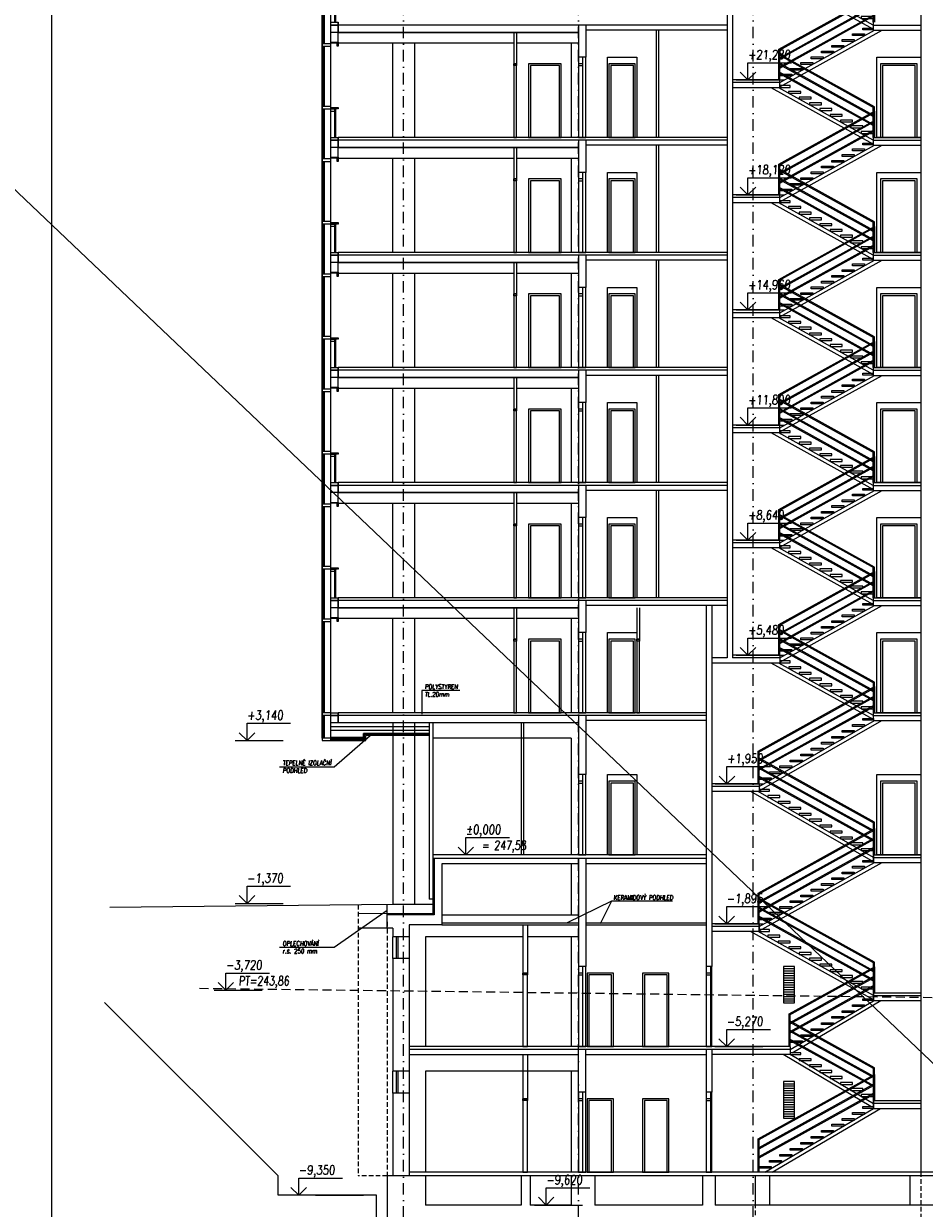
# Model space of a CAD drawing. Header units: millimetres. Extents: x -24606338 to 439687, y 151354 to 480404.
# Tile 89 of 93: x 341903 to 366638, y 331476 to 364008. Entities that reach past the tile are written whole.
import ezdxf

# ---------------------------------------------------------------- set-up
doc = ezdxf.new("R2010")
doc.units = ezdxf.units.MM
for name, pattern in [('DASHED', [0.75, 0.5, -0.25]), ('ČERCHOVANÁ', [25.4, 12.7, -6.35, 0, -6.35]), ('ČÁRKOVANÁ', [19.05, 12.7, -6.35])]:
    doc.linetypes.add(name, pattern=pattern)
for name, color, linetype in [('DVERE', 4, 'Continuous'), ('KOTY', 7, 'Continuous'), ('KOTY-DVERE', 8, 'Continuous'), ('LEGENDA', 7, 'Continuous'), ('NOVA', 240, 'Continuous'), ('OSY', 7, 'Continuous'), ('SRAFA', 9, 'Continuous'), ('TENKA', 4, 'Continuous'), ('TLUSTA', 2, 'Continuous')]:
    doc.layers.add(name, color=color, linetype=linetype)
doc.styles.add('CS-ROMANS', font='romans.shx', dxfattribs={"width": 0.75, "oblique": 5})
doc.styles.add('CS-ROMANS_100', font='romans.shx', dxfattribs={"width": 0.75, "oblique": 5, "height": 200})
doc.styles.add('ROMANS', font='romans.shx', dxfattribs={"width": 0.75, "oblique": 5, "height": 200})
doc.linetypes.add('IZOLACE', pattern='A,0.00254,-2.54,[134,ltypeshp.shx,S=2.54,R=0,X=-2.54,Y=0],-5.08,[134,ltypeshp.shx,S=2.54,R=180,X=2.54,Y=0],-2.54', length=10.16254)

# ---------------------------------------------------------------- blocks, each defined once
blk = doc.blocks.new('VÝŠKOVÁ KÓTA 1')
at = {"ltscale": 0.25}
for p, q in [((0, 3.76), (9.59, 3.76)), ((0, 0), (0, 3.76)), ((0, 0), (-1.7, 1.7)), ((0, 0), (1.7, 1.7))]:
    blk.add_line(p, q, dxfattribs=at)
at = {"style": 'ROMANS', "oblique": 5, "width": 0.8}
blk.add_attdef('VÝŠKA', (0, 4.54), '', height=2, dxfattribs=at)
blk = doc.blocks.new('BUDOVA_A_schodiste_rez')
at = {"layer": 'TENKA', "color": 7}
for p, q in [((37, 2297), (37, 1580)), ((2663, 841), (37, 2297)), ((2632, 608), (37, 2047)), ((2663, 807), (67, 2246)), ((2632, 574), (67, 1996)), ((2632, 358), (37, 1797)), ((2632, 324), (67, 1746)), ((37, -739), (2663, 717)), ((37, -773), (2632, 666)), ((2663, 717), (2663, 0)), ((67, -972), (2663, 467)), ((67, -1006), (2632, 416)), ((67, -1222), (2663, 217)), ((67, -1256), (2632, 166))]:
    blk.add_line(p, q, dxfattribs=at)
for points in [[(67, 1580), (67, 2280)], [(2632, 0), (2632, 858)], [(2632, 0), (2632, 700)], [(2663, 0), (2663, 841)], [(37, -1580), (37, -739)], [(67, -1580), (67, -722)]]:
    blk.add_lwpolyline(points, dxfattribs=at)
at = {"layer": 'TENKA'}
for points in [[(2632, -189), (-171, 1365)], [(2632, -75), (35, 1365)], [(67, -1655), (2665, -215)], [(67, -1769), (2871, -215)]]:
    blk.add_lwpolyline(points, dxfattribs=at)
for points in [[(352, 1422), (67, 1422), (67, 1372), (352, 1372)], [(637, 1264), (307, 1264), (307, 1214), (637, 1214)], [(922, 1106), (592, 1106), (592, 1056), (922, 1056)], [(1207, 948), (877, 948), (877, 898), (1207, 898)], [(1492, 790), (1162, 790), (1162, 740), (1492, 740)], [(1777, 632), (1447, 632), (1447, 582), (1777, 582)], [(2062, 474), (1732, 474), (1732, 424), (2062, 424)], [(2347, 316), (2017, 316), (2017, 266), (2347, 266)], [(2632, 158), (2302, 158), (2302, 108), (2632, 108)], [(2062, -316), (2393, -316), (2393, -366), (2062, -366)], [(2347, -158), (2632, -158), (2632, -208), (2347, -208)], [(1492, -632), (1823, -632), (1823, -682), (1492, -682)], [(1777, -474), (2108, -474), (2108, -524), (1777, -524)], [(922, -948), (1253, -948), (1253, -998), (922, -998)], [(1207, -790), (1538, -790), (1538, -840), (1207, -840)], [(352, -1264), (683, -1264), (683, -1314), (352, -1314)], [(637, -1106), (968, -1106), (968, -1156), (637, -1156)], [(67, -1422), (398, -1422), (398, -1472), (67, -1472)]]:
    blk.add_lwpolyline(points, close=True, dxfattribs=at)
blk = doc.blocks.new('A$C2F1015B4')
at = {"layer": 'NOVA'}
for points in [[(0, 2592), (-200, 2592), (-200, 2617), (0, 2617)], [(-441, 2502), (-200, 2502), (-200, 2568), (-441, 2568)], [(0, 2502), (-25, 2502), (-25, 2592), (0, 2592)], [(-441, 788), (-200, 788), (-200, 852), (-441, 852)], [(-200, 820), (0, 820), (0, 780), (-20, 780), (-20, 800), (-200, 800)], [(-200, 800), (-34, 800), (-34, 780), (-200, 780)], [(-200, 780), (-100, 780), (-100, 715), (-200, 715)], [(0, -75), (-200, -75), (-200, 0), (0, 0)], [(0, -275), (-200, -275), (-200, -75), (0, -75)]]:
    blk.add_lwpolyline(points, close=True, dxfattribs=at)
for points in [[(-441, -592), (-441, 2568)], [(-411, 852), (-411, 2502)], [(-371, 852), (-371, 2502)], [(-200, -592), (-200, 2568)], [(-411, -592), (-411, 788)], [(-371, -592), (-371, 788)], [(-100, 780), (-100, 0)], [(-75, 800), (-75, 0)]]:
    blk.add_lwpolyline(points, dxfattribs=at)

msp = doc.modelspace()

# ---------------------------------------------------------------- hatches: boundary and pattern name
at = {"layer": 'SRAFA'}
h = msp.add_hatch(dxfattribs=at)
h.set_pattern_fill('ANSI31', color=256, scale=20, angle=135)
h.set_pattern_definition([(180, (263885.27, 303387.72), (-1e-14, -63.5), [])])
h.paths.add_polyline_path([(362773.462, 338115.271), (363073.462, 338115.271), (363073.462, 337115.271), (362773.462, 337115.271)])
h = msp.add_hatch(dxfattribs=at)
h.set_pattern_fill('ANSI31', color=256, scale=20, angle=135)
h.set_pattern_definition([(180, (263885.27, 300227.72), (-1e-14, -63.5), [])])
h.paths.add_polyline_path([(362773.462, 334955.271), (363073.462, 334955.271), (363073.462, 333955.271), (362773.462, 333955.271)])

# ---------------------------------------------------------------- linework, layer by layer
at = {"layer": 'DVERE'}
for points in [[(357938.462, 363085.271), (358738.462, 363085.271), (358738.462, 360885.271), (357938.462, 360885.271)], [(365338.462, 363085.271), (366538.462, 363085.271), (366538.462, 360885.271), (365338.462, 360885.271)], [(355363.462, 362905.271), (355438.462, 362905.271), (355438.462, 362855.271), (355363.462, 362855.271)], [(355363.462, 360885.271), (355438.462, 360885.271), (355438.462, 362905.271), (355363.462, 362905.271)], [(355768.462, 360885.271), (356668.462, 360885.271), (356668.462, 362905.271), (355768.462, 362905.271)], [(355818.462, 360885.271), (356618.462, 360885.271), (356618.462, 362855.271), (355818.462, 362855.271)], [(357975.962, 360885.271), (358700.962, 360885.271), (358700.962, 362905.271), (357975.962, 362905.271)], [(358025.962, 360885.271), (358650.962, 360885.271), (358650.962, 362855.271), (358025.962, 362855.271)], [(365438.462, 360885.271), (366438.462, 360885.271), (366438.462, 362905.271), (365438.462, 362905.271)], [(365488.462, 360885.271), (366388.462, 360885.271), (366388.462, 362855.271), (365488.462, 362855.271)], [(357938.462, 359925.271), (358738.462, 359925.271), (358738.462, 357725.271), (357938.462, 357725.271)], [(365338.462, 359925.271), (366538.462, 359925.271), (366538.462, 357725.271), (365338.462, 357725.271)], [(355363.462, 359745.271), (355438.462, 359745.271), (355438.462, 359695.271), (355363.462, 359695.271)], [(355363.462, 357725.271), (355438.462, 357725.271), (355438.462, 359745.271), (355363.462, 359745.271)], [(355768.462, 357725.271), (356668.462, 357725.271), (356668.462, 359745.271), (355768.462, 359745.271)], [(355818.462, 357725.271), (356618.462, 357725.271), (356618.462, 359695.271), (355818.462, 359695.271)], [(357975.962, 357725.271), (358700.962, 357725.271), (358700.962, 359745.271), (357975.962, 359745.271)], [(358025.962, 357725.271), (358650.962, 357725.271), (358650.962, 359695.271), (358025.962, 359695.271)], [(365438.462, 357725.271), (366438.462, 357725.271), (366438.462, 359745.271), (365438.462, 359745.271)], [(365488.462, 357725.271), (366388.462, 357725.271), (366388.462, 359695.271), (365488.462, 359695.271)], [(355363.462, 356585.271), (355438.462, 356585.271), (355438.462, 356535.271), (355363.462, 356535.271)], [(355363.462, 354565.271), (355438.462, 354565.271), (355438.462, 356585.271), (355363.462, 356585.271)], [(355768.462, 354565.271), (356668.462, 354565.271), (356668.462, 356585.271), (355768.462, 356585.271)], [(357938.462, 356765.271), (358738.462, 356765.271), (358738.462, 354565.271), (357938.462, 354565.271)], [(357975.962, 354565.271), (358700.962, 354565.271), (358700.962, 356585.271), (357975.962, 356585.271)], [(365338.462, 356765.271), (366538.462, 356765.271), (366538.462, 354565.271), (365338.462, 354565.271)], [(365438.462, 354565.271), (366438.462, 354565.271), (366438.462, 356585.271), (365438.462, 356585.271)], [(355818.462, 354565.271), (356618.462, 354565.271), (356618.462, 356535.271), (355818.462, 356535.271)], [(358025.962, 354565.271), (358650.962, 354565.271), (358650.962, 356535.271), (358025.962, 356535.271)], [(365488.462, 354565.271), (366388.462, 354565.271), (366388.462, 356535.271), (365488.462, 356535.271)], [(355363.462, 353425.271), (355438.462, 353425.271), (355438.462, 353375.271), (355363.462, 353375.271)], [(355363.462, 351405.271), (355438.462, 351405.271), (355438.462, 353425.271), (355363.462, 353425.271)], [(355768.462, 351405.271), (356668.462, 351405.271), (356668.462, 353425.271), (355768.462, 353425.271)], [(355818.462, 351405.271), (356618.462, 351405.271), (356618.462, 353375.271), (355818.462, 353375.271)], [(357938.462, 353605.271), (358738.462, 353605.271), (358738.462, 351405.271), (357938.462, 351405.271)], [(357975.962, 351405.271), (358700.962, 351405.271), (358700.962, 353425.271), (357975.962, 353425.271)], [(358025.962, 351405.271), (358650.962, 351405.271), (358650.962, 353375.271), (358025.962, 353375.271)], [(365338.462, 353605.271), (366538.462, 353605.271), (366538.462, 351405.271), (365338.462, 351405.271)], [(365438.462, 351405.271), (366438.462, 351405.271), (366438.462, 353425.271), (365438.462, 353425.271)], [(365488.462, 351405.271), (366388.462, 351405.271), (366388.462, 353375.271), (365488.462, 353375.271)], [(357938.462, 350445.271), (358738.462, 350445.271), (358738.462, 348245.271), (357938.462, 348245.271)], [(365338.462, 350445.271), (366538.462, 350445.271), (366538.462, 348245.271), (365338.462, 348245.271)], [(355363.462, 350265.271), (355438.462, 350265.271), (355438.462, 350215.271), (355363.462, 350215.271)], [(355363.462, 348245.271), (355438.462, 348245.271), (355438.462, 350265.271), (355363.462, 350265.271)], [(355768.462, 348245.271), (356668.462, 348245.271), (356668.462, 350265.271), (355768.462, 350265.271)], [(355818.462, 348245.271), (356618.462, 348245.271), (356618.462, 350215.271), (355818.462, 350215.271)], [(357975.962, 348245.271), (358700.962, 348245.271), (358700.962, 350265.271), (357975.962, 350265.271)], [(358025.962, 348245.271), (358650.962, 348245.271), (358650.962, 350215.271), (358025.962, 350215.271)], [(365438.462, 348245.271), (366438.462, 348245.271), (366438.462, 350265.271), (365438.462, 350265.271)], [(365488.462, 348245.271), (366388.462, 348245.271), (366388.462, 350215.271), (365488.462, 350215.271)], [(357938.462, 347285.271), (358738.462, 347285.271), (358738.462, 345085.271), (357938.462, 345085.271)], [(365338.462, 347285.271), (366538.462, 347285.271), (366538.462, 345085.271), (365338.462, 345085.271)], [(355363.462, 347105.271), (355438.462, 347105.271), (355438.462, 347055.271), (355363.462, 347055.271)], [(355363.462, 345085.271), (355438.462, 345085.271), (355438.462, 347105.271), (355363.462, 347105.271)], [(355768.462, 345085.271), (356668.462, 345085.271), (356668.462, 347105.271), (355768.462, 347105.271)], [(355818.462, 345085.271), (356618.462, 345085.271), (356618.462, 347055.271), (355818.462, 347055.271)], [(357975.962, 345085.271), (358700.962, 345085.271), (358700.962, 347105.271), (357975.962, 347105.271)], [(358025.962, 345085.271), (358650.962, 345085.271), (358650.962, 347055.271), (358025.962, 347055.271)], [(358738.462, 347105.271), (358813.462, 347105.271), (358813.462, 347055.271), (358738.462, 347055.271)], [(358738.462, 345085.271), (358813.462, 345085.271), (358813.462, 347105.271), (358738.462, 347105.271)], [(365438.462, 345085.271), (366438.462, 345085.271), (366438.462, 347105.271), (365438.462, 347105.271)], [(365488.462, 345085.271), (366388.462, 345085.271), (366388.462, 347055.271), (365488.462, 347055.271)], [(357938.462, 343385.271), (358738.462, 343385.271), (358738.462, 341185.271), (357938.462, 341185.271)], [(365338.462, 343385.271), (366538.462, 343385.271), (366538.462, 341185.271), (365338.462, 341185.271)], [(357975.962, 341185.271), (358700.962, 341185.271), (358700.962, 343205.271), (357975.962, 343205.271)], [(358025.962, 341185.271), (358650.962, 341185.271), (358650.962, 343155.271), (358025.962, 343155.271)], [(365438.462, 341185.271), (366438.462, 341185.271), (366438.462, 343205.271), (365438.462, 343205.271)], [(365488.462, 341185.271), (366388.462, 341185.271), (366388.462, 343155.271), (365488.462, 343155.271)], [(355613.462, 337935.271), (355738.462, 337935.271), (355738.462, 337885.271), (355613.462, 337885.271)], [(355613.462, 335915.271), (355738.462, 335915.271), (355738.462, 337935.271), (355613.462, 337935.271)], [(357375.962, 335915.271), (358100.962, 335915.271), (358100.962, 337935.271), (357375.962, 337935.271)], [(357425.962, 335915.271), (358050.962, 335915.271), (358050.962, 337885.271), (357425.962, 337885.271)], [(358900.962, 335915.271), (359625.962, 335915.271), (359625.962, 337935.271), (358900.962, 337935.271)], [(358950.962, 335915.271), (359575.962, 335915.271), (359575.962, 337885.271), (358950.962, 337885.271)], [(355613.462, 334485.271), (355738.462, 334485.271), (355738.462, 334435.271), (355613.462, 334435.271)], [(355613.462, 332465.271), (355738.462, 332465.271), (355738.462, 334485.271), (355613.462, 334485.271)], [(357375.962, 332465.271), (358100.962, 332465.271), (358100.962, 334485.271), (357375.962, 334485.271)], [(357425.962, 332465.271), (358050.962, 332465.271), (358050.962, 334435.271), (357425.962, 334435.271)], [(358900.962, 332465.271), (359625.962, 332465.271), (359625.962, 334485.271), (358900.962, 334485.271)], [(358950.962, 332465.271), (359575.962, 332465.271), (359575.962, 334435.271), (358950.962, 334435.271)]]:
    msp.add_lwpolyline(points, close=True, dxfattribs=at)
for points in [[(355563.462, 331565.271), (352938.462, 331565.271)], [(356938.462, 331565.271), (355813.462, 331565.271)], [(360548.462, 331565.271), (357588.462, 331565.271)], [(370488.462, 331565.271), (360898.462, 331565.271)]]:
    msp.add_lwpolyline(points, dxfattribs=at)
at = {"layer": 'KOTY', "linetype": 'ByBlock'}
for p, q in [((361471.46, 362465.271), (362788.555, 362465.271)), ((361471.46, 359305.271), (362788.555, 359305.271)), ((361471.46, 356145.271), (362788.555, 356145.271)), ((361471.46, 352985.271), (362788.555, 352985.271)), ((361471.46, 349825.271), (362788.555, 349825.271)), ((361471.46, 346665.271), (362788.555, 346665.271)), ((347713.368, 344325.271), (349030.463, 344325.271)), ((360896.012, 343135.271), (362213.106, 343135.271)), ((347713.368, 339850.271), (349030.463, 339850.271)), ((360887.979, 339290.271), (362205.073, 339290.271)), ((347134.157, 337465.271), (348451.251, 337465.271)), ((360887.979, 335915.271), (362205.073, 335915.271)), ((349915.488, 331835.271), (351232.582, 331835.271)), ((355931.59, 331565.271), (357248.685, 331565.271))]:
    msp.add_line(p, q, dxfattribs=at)
at = {"layer": 'KOTY-DVERE'}
for points in [[(353878.633, 345695.793), (352833.6, 345695.793), (352833.6, 345047.382)], [(348929.364, 343603.394), (350429.891, 343603.394), (351421.323, 344460.271)], [(348929.364, 338644.532), (350429.891, 338644.532), (351888.462, 339663.576)], [(359725.563, 339911.787), (358044.682, 339911.787), (356826.722, 339315.271)], [(359725.563, 339911.787), (358044.682, 339911.787), (357737.13, 339285.271)]]:
    msp.add_lwpolyline(points, dxfattribs=at)
at = {"layer": 'LEGENDA'}
msp.add_line((232296.525, 463506.977), (389470.626, 313957.723), dxfattribs=at)
msp.add_lwpolyline([(342666.373, 324585.271), (389666.373, 324585.271), (389666.373, 413685.271), (342666.373, 413685.271)], close=True, dxfattribs=at)
at = {"layer": 'NOVA', "linetype": 'IZOLACE', "ltscale": 9.5}
msp.add_line((350338.462, 344710.271), (353038.462, 344710.271), dxfattribs=at)
at = {"layer": 'NOVA'}
for p, q in [((350338.462, 344610.271), (353038.462, 344610.271)), ((351238.462, 344349.199), (351238.462, 344515.271)), ((351268.462, 344349.199), (351268.462, 344515.271)), ((351298.462, 344325.271), (351298.462, 344460.271))]:
    msp.add_line(p, q, dxfattribs=at)
for points in [[(350097.518, 347587.771), (350338.462, 347587.771), (350338.462, 347652.771), (350097.518, 347652.771)], [(350538.462, 347677.771), (350338.462, 347677.771), (350338.462, 347702.771), (350538.462, 347702.771)], [(350538.462, 347587.771), (350513.462, 347587.771), (350513.462, 347677.771), (350538.462, 347677.771)], [(350097.518, 345020.271), (350338.462, 345020.271), (350338.462, 345085.271), (350097.518, 345085.271)], [(350538.462, 345010.271), (350338.462, 345010.271), (350338.462, 345085.271), (350538.462, 345085.271)], [(350097.518, 344325.271), (350338.462, 344325.271), (350338.462, 344390.271), (350097.518, 344390.271)]]:
    msp.add_lwpolyline(points, close=True, dxfattribs=at)
for points in [[(350097.518, 344390.271), (350097.518, 347652.771)], [(350127.518, 345085.271), (350127.518, 347587.771)], [(350167.518, 345085.271), (350167.518, 347587.771)], [(350338.462, 344390.271), (350338.462, 347652.771)], [(350127.518, 344390.271), (350127.518, 345020.271)], [(350167.518, 344390.271), (350167.518, 345020.271)], [(350338.462, 345010.271), (350538.462, 345010.271), (350538.462, 344810.271), (350338.462, 344810.271)], [(353038.462, 344515.271), (351238.462, 344515.271)], [(350218.462, 344325.271), (351298.462, 344325.271)], [(350338.462, 344410.271), (351238.462, 344410.271)], [(350338.462, 344380.271), (351238.462, 344380.271)], [(350338.462, 344350.271), (351298.462, 344350.271)], [(353038.462, 344485.271), (351268.462, 344485.271)], [(353038.462, 344460.271), (351298.462, 344460.271)]]:
    msp.add_lwpolyline(points, dxfattribs=at)
at = {"layer": 'OSY', "linetype": 'ČERCHOVANÁ', "ltscale": 25}
for points in [[(352338.462, 328042.048), (352338.462, 404960.271)], [(357138.462, 328042.048), (357138.462, 404960.271)], [(361938.462, 328042.048), (361938.462, 404960.271)]]:
    msp.add_lwpolyline(points, dxfattribs=at)
at = {"layer": 'OSY', "linetype": 'DASHED', "ltscale": 500}
msp.add_lwpolyline([(346731.458, 337519.865), (374435.797, 337172.726)], dxfattribs=at)
at = {"layer": 'TENKA', "color": 7}
for p, q in [((362643.462, 347381.902), (362643.462, 346665.271)), ((365268.462, 345926.639), (362643.462, 347381.902)), ((365238.462, 345693.271), (362643.462, 347131.902)), ((365268.462, 345892.337), (362673.462, 347330.969)), ((365238.462, 345443.271), (362643.462, 346881.902)), ((365238.462, 345658.969), (362673.462, 347080.969)), ((365238.462, 345408.969), (362673.462, 346830.969)), ((362073.462, 344030.639), (365268.462, 345801.902)), ((362073.462, 343996.337), (365238.462, 345750.969)), ((362103.462, 343797.271), (365268.462, 345551.902)), ((362103.462, 343762.969), (365238.462, 345500.969)), ((365268.462, 345801.902), (365268.462, 345085.271)), ((362103.462, 343547.271), (365268.462, 345301.902)), ((362103.462, 343512.969), (365238.462, 345250.969)), ((365268.462, 342080.639), (362073.462, 343851.902)), ((365238.462, 341847.271), (362073.462, 343601.902)), ((365268.462, 342046.337), (362103.462, 343800.969)), ((365238.462, 341812.969), (362103.462, 343550.969)), ((365238.462, 341597.271), (362073.462, 343351.902)), ((365238.462, 341562.969), (362103.462, 343300.969)), ((362073.462, 340130.639), (365268.462, 341901.902)), ((362103.462, 340112.969), (365238.462, 341850.969)), ((362103.462, 339897.271), (365268.462, 341651.902)), ((362103.462, 339862.969), (365238.462, 341600.969)), ((365268.462, 341901.902), (365268.462, 341185.271)), ((362103.462, 339647.271), (365268.462, 341401.902)), ((362103.462, 339612.969), (365238.462, 341350.969)), ((362073.462, 340005.902), (362073.462, 339289.271)), ((365268.462, 338234.639), (362073.462, 340005.902)), ((365238.462, 338001.271), (362073.462, 339755.902)), ((365238.462, 338216.969), (362103.462, 339954.969)), ((365238.462, 337966.969), (362103.462, 339704.969)), ((365238.462, 337751.271), (362073.462, 339505.902)), ((365238.462, 337716.969), (362103.462, 339454.969)), ((362928.462, 336812.639), (365268.462, 338109.902)), ((362928.462, 336778.337), (365238.462, 338058.969)), ((365268.462, 338109.902), (365268.462, 337393.271)), ((365268.462, 338109.902), (365268.462, 337393.271)), ((362958.462, 336579.271), (365268.462, 337859.902)), ((362958.462, 336544.969), (365238.462, 337808.969)), ((362958.462, 336329.271), (365268.462, 337609.902)), ((362958.462, 336294.969), (365238.462, 337558.969)), ((362928.462, 336630.302), (362928.462, 335915.271)), ((365268.462, 335083.039), (362928.462, 336380.302)), ((365268.462, 334833.039), (362928.462, 336130.302)), ((365268.462, 335048.737), (362958.462, 336329.369)), ((365268.462, 334798.737), (362958.462, 336079.369)), ((365268.462, 335151.902), (365268.462, 334435.271)), ((365268.462, 335151.902), (365268.462, 334435.271)), ((362103.462, 333147.271), (365268.462, 334901.902)), ((362103.462, 333112.969), (365238.462, 334850.969)), ((362103.462, 332897.271), (365268.462, 334651.902)), ((362103.462, 332862.969), (365238.462, 334600.969)), ((362073.462, 333229.102), (362073.462, 332465.271))]:
    msp.add_line(p, q, dxfattribs=at)
at = {"layer": 'TENKA'}
for p, q in [((362073.462, 343851.902), (362073.462, 343135.271)), ((362073.462, 340005.902), (362073.462, 339289.271))]:
    msp.add_line(p, q, dxfattribs=at)
for points in [[(361223.462, 363970.271), (350538.462, 363970.271)], [(355363.462, 363470.271), (350538.462, 363470.271), (350538.462, 363770.271), (357138.462, 363770.271), (357138.462, 363470.271), (355438.462, 363470.271)], [(365238.462, 363970.271), (366538.462, 363970.271)], [(352038.462, 360885.271), (352038.462, 363470.271)], [(352638.462, 363470.271), (352638.462, 360885.271)], [(356938.462, 363470.271), (356938.462, 360885.271)], [(357263.462, 360885.271), (357263.462, 363085.271)], [(362673.462, 362390.271), (361373.462, 362390.271)], [(361223.462, 360810.271), (350538.462, 360810.271)], [(365238.462, 360810.271), (366538.462, 360810.271)], [(355363.462, 360310.271), (350538.462, 360310.271), (350538.462, 360610.271), (357138.462, 360610.271), (357138.462, 360310.271), (355438.462, 360310.271)], [(352038.462, 357725.271), (352038.462, 360310.271)], [(352638.462, 360310.271), (352638.462, 357725.271)], [(356938.462, 360310.271), (356938.462, 357725.271)], [(357263.462, 357725.271), (357263.462, 359925.271)], [(362673.462, 359230.271), (361373.462, 359230.271)], [(361223.462, 357650.271), (350538.462, 357650.271)], [(365238.462, 357650.271), (366538.462, 357650.271)], [(355363.462, 357150.271), (350538.462, 357150.271), (350538.462, 357450.271), (357138.462, 357450.271), (357138.462, 357150.271), (355438.462, 357150.271)], [(352038.462, 354565.271), (352038.462, 357150.271)], [(352638.462, 357150.271), (352638.462, 354565.271)], [(356938.462, 357150.271), (356938.462, 354565.271)], [(357263.462, 354565.271), (357263.462, 356765.271)], [(362673.462, 356070.271), (361373.462, 356070.271)], [(361223.462, 354490.271), (350538.462, 354490.271)], [(355363.462, 353990.271), (350538.462, 353990.271), (350538.462, 354290.271), (357138.462, 354290.271), (357138.462, 353990.271), (355438.462, 353990.271)], [(365238.462, 354490.271), (366538.462, 354490.271)], [(352038.462, 351405.271), (352038.462, 353990.271)], [(352638.462, 353990.271), (352638.462, 351405.271)], [(356938.462, 353990.271), (356938.462, 351405.271)], [(357263.462, 351405.271), (357263.462, 353605.271)], [(362673.462, 352910.271), (361373.462, 352910.271)], [(361223.462, 351330.271), (350538.462, 351330.271)], [(355363.462, 350830.271), (350538.462, 350830.271), (350538.462, 351130.271), (357138.462, 351130.271), (357138.462, 350830.271), (355438.462, 350830.271)], [(365238.462, 351330.271), (366538.462, 351330.271)], [(352038.462, 348245.271), (352038.462, 350830.271)], [(352638.462, 350830.271), (352638.462, 348245.271)], [(356938.462, 350830.271), (356938.462, 348245.271)], [(357263.462, 348245.271), (357263.462, 350445.271)], [(362673.462, 349750.271), (361373.462, 349750.271)], [(361223.462, 348170.271), (350538.462, 348170.271)], [(365238.462, 348170.271), (366538.462, 348170.271)], [(355363.462, 347670.271), (350538.462, 347670.271), (350538.462, 347970.271), (357138.462, 347970.271), (357138.462, 347670.271), (355438.462, 347670.271)], [(352038.462, 345085.271), (352038.462, 347670.271)], [(352638.462, 347670.271), (352638.462, 345085.271)], [(356938.462, 347670.271), (356938.462, 345085.271)], [(357263.462, 345085.271), (357263.462, 347285.271)], [(362673.462, 346590.271), (361373.462, 346590.271)], [(365238.462, 344895.932), (362434.749, 346450.271)], [(365238.462, 345010.271), (362640.993, 346450.271)], [(360648.462, 345010.271), (350538.462, 345010.271)], [(362103.462, 343058.426), (365270.93, 344870.271)], [(362103.462, 342943.222), (365472.33, 344870.271)], [(365238.462, 345010.271), (366538.462, 345010.271)], [(352038.462, 344810.271), (352038.462, 339815.271)], [(352638.462, 344810.271), (352638.462, 339850.271)], [(353038.462, 344810.271), (353038.462, 339970.271)], [(353138.462, 344810.271), (353138.462, 339970.271)], [(356938.462, 344385.271), (353138.462, 344385.271)], [(356938.462, 344385.271), (356938.462, 341185.271)], [(362103.462, 343135.271), (362103.462, 343835.271)], [(357263.462, 341185.271), (357263.462, 343385.271)], [(362103.462, 343060.271), (360798.462, 343060.271)], [(365238.462, 340993.222), (361869.593, 342920.271)], [(365238.462, 341108.426), (362070.993, 342920.271)], [(360648.462, 341085.271), (353138.462, 341085.271)], [(353173.462, 341085.271), (353173.462, 339535.271)], [(356938.462, 340935.271), (356938.462, 339535.271)], [(362103.462, 339214.271), (365270.93, 340970.271)], [(362103.462, 339099.932), (365477.175, 340970.271)], [(365238.462, 341110.271), (366538.462, 341110.271)], [(353138.462, 339970.271), (353038.462, 339970.271)], [(362073.462, 339289.271), (362073.462, 340130.639)], [(362103.462, 339289.271), (362103.462, 340112.969)], [(362103.462, 339289.271), (362103.462, 339989.271)], [(353138.462, 339815.271), (353138.462, 339535.271)], [(351884.342, 339573.307), (351088.462, 339565.271)], [(353138.462, 339565.271), (351884.423, 339565.271)], [(353173.462, 339535.271), (351884.726, 339535.271)], [(353388.462, 339535.271), (357138.462, 339535.271)], [(353388.462, 339315.271), (357138.462, 339315.271)], [(357338.462, 339315.271), (360648.462, 339315.271)], [(351888.436, 339167.795), (351088.462, 339167.795)], [(353388.462, 339265.271), (357138.462, 339265.271)], [(357338.462, 339265.271), (360648.462, 339265.271)], [(362103.462, 339215.271), (360798.462, 339215.271)], [(365238.462, 337203.932), (361864.749, 339074.271)], [(365238.462, 337318.271), (362070.993, 339074.271)], [(352038.462, 338335.271), (352038.462, 338935.271)], [(352138.462, 338335.271), (352138.462, 338935.271)], [(352188.462, 338335.271), (352188.462, 338935.271)], [(352488.462, 338935.271), (352488.462, 338335.271)], [(355613.462, 338935.271), (352938.462, 338935.271)], [(352938.462, 338935.271), (352938.462, 335915.271)], [(357138.462, 338935.271), (355738.462, 338935.271)], [(356938.462, 338935.271), (356938.462, 335915.271)], [(357263.462, 335915.271), (357263.462, 338115.271)], [(360773.462, 335915.271), (360773.462, 338115.271)], [(351588.462, 331835.271), (348888.462, 331835.271), (348888.462, 332365.271), (344124.64, 337129.092)], [(362958.462, 335833.769), (365242.603, 337178.271)], [(363009.189, 335747.59), (365443.135, 337180.271)], [(365238.462, 337320.271), (366538.462, 337320.271)], [(362958.462, 335840.271), (352488.462, 335840.271)], [(365173.215, 334270.871), (362760.588, 335700.271)], [(365238.462, 334348.448), (362958.462, 335699.271)], [(352038.462, 334640.271), (352038.462, 335240.271)], [(352138.462, 334640.271), (352138.462, 335240.271)], [(352188.462, 334640.271), (352188.462, 335240.271)], [(352488.462, 335240.271), (352488.462, 334640.271)], [(357138.462, 335240.271), (352938.462, 335240.271)], [(352938.462, 335240.271), (352938.462, 332465.271)], [(356938.462, 335240.271), (356938.462, 332465.271)], [(357263.462, 332465.271), (357263.462, 334665.271)], [(360773.462, 332465.271), (360773.462, 334665.271)], [(362261.077, 332465.271), (365242.603, 334220.271)], [(362458.211, 332465.271), (365439.737, 334220.271)], [(365238.462, 334360.271), (366538.462, 334360.271)], [(371988.462, 332365.271), (351888.462, 332365.271)], [(351888.462, 332365.271), (351888.462, 330465.271)], [(352938.462, 332365.271), (352938.462, 331565.271)], [(355563.462, 332365.271), (355563.462, 331565.271)], [(355813.462, 332365.271), (355813.462, 331565.271)], [(356938.462, 332365.271), (356938.462, 331565.271)], [(357588.462, 332365.271), (357588.462, 331565.271)], [(360548.462, 332365.271), (360548.462, 331565.271)], [(360898.462, 332365.271), (360898.462, 331565.271)], [(361988.462, 332365.271), (361988.462, 331565.271)], [(362388.462, 332365.271), (362388.462, 331565.271)], [(366238.462, 332365.271), (366238.462, 331565.271)], [(351888.462, 330565.271), (351588.462, 330565.271), (351588.462, 331835.271)]]:
    msp.add_lwpolyline(points, dxfattribs=at)
for points in [[(357138.462, 360885.271), (357338.462, 360885.271), (357338.462, 363085.271), (357138.462, 363085.271)], [(357138.462, 362855.271), (357263.462, 362855.271), (357263.462, 362905.271), (357138.462, 362905.271)], [(357138.462, 357725.271), (357338.462, 357725.271), (357338.462, 359925.271), (357138.462, 359925.271)], [(357138.462, 359695.271), (357263.462, 359695.271), (357263.462, 359745.271), (357138.462, 359745.271)], [(357138.462, 354565.271), (357338.462, 354565.271), (357338.462, 356765.271), (357138.462, 356765.271)], [(357138.462, 356535.271), (357263.462, 356535.271), (357263.462, 356585.271), (357138.462, 356585.271)], [(357138.462, 351405.271), (357338.462, 351405.271), (357338.462, 353605.271), (357138.462, 353605.271)], [(357138.462, 353375.271), (357263.462, 353375.271), (357263.462, 353425.271), (357138.462, 353425.271)], [(357138.462, 348245.271), (357338.462, 348245.271), (357338.462, 350445.271), (357138.462, 350445.271)], [(357138.462, 350215.271), (357263.462, 350215.271), (357263.462, 350265.271), (357138.462, 350265.271)], [(357138.462, 345085.271), (357338.462, 345085.271), (357338.462, 347285.271), (357138.462, 347285.271)], [(357138.462, 347055.271), (357263.462, 347055.271), (357263.462, 347105.271), (357138.462, 347105.271)], [(362958.462, 346507.271), (362673.462, 346507.271), (362673.462, 346457.271), (362958.462, 346457.271)], [(363243.462, 346349.271), (362913.367, 346349.271), (362913.367, 346299.271), (363243.462, 346299.271)], [(363528.462, 346191.271), (363198.367, 346191.271), (363198.367, 346141.271), (363528.462, 346141.271)], [(363813.462, 346033.271), (363483.367, 346033.271), (363483.367, 345983.271), (363813.462, 345983.271)], [(364098.462, 345875.271), (363768.367, 345875.271), (363768.367, 345825.271), (364098.462, 345825.271)], [(364383.462, 345717.271), (364053.367, 345717.271), (364053.367, 345667.271), (364383.462, 345667.271)], [(364668.462, 345559.271), (364338.367, 345559.271), (364338.367, 345509.271), (364668.462, 345509.271)], [(364953.462, 345401.271), (364623.367, 345401.271), (364623.367, 345351.271), (364953.462, 345351.271)], [(365238.462, 345243.271), (364908.367, 345243.271), (364908.367, 345193.271), (365238.462, 345193.271)], [(364953.462, 344927.271), (365238.462, 344927.271), (365238.462, 344877.271), (364953.462, 344877.271)], [(364383.462, 344597.771), (364713.557, 344597.771), (364713.557, 344547.771), (364383.462, 344547.771)], [(364668.462, 344760.271), (364998.557, 344760.271), (364998.557, 344710.271), (364668.462, 344710.271)], [(363813.462, 344272.771), (364143.557, 344272.771), (364143.557, 344222.771), (363813.462, 344222.771)], [(364098.462, 344435.271), (364428.557, 344435.271), (364428.557, 344385.271), (364098.462, 344385.271)], [(363243.462, 343947.771), (363573.557, 343947.771), (363573.557, 343897.771), (363243.462, 343897.771)], [(363528.462, 344110.271), (363858.557, 344110.271), (363858.557, 344060.271), (363528.462, 344060.271)], [(362673.462, 343622.771), (363003.557, 343622.771), (363003.557, 343572.771), (362673.462, 343572.771)], [(362958.462, 343785.271), (363288.557, 343785.271), (363288.557, 343735.271), (362958.462, 343735.271)], [(357138.462, 341185.271), (357338.462, 341185.271), (357338.462, 343385.271), (357138.462, 343385.271)], [(362103.462, 343297.771), (362433.557, 343297.771), (362433.557, 343247.771), (362103.462, 343247.771)], [(362388.462, 343460.271), (362718.557, 343460.271), (362718.557, 343410.271), (362388.462, 343410.271)], [(357138.462, 343155.271), (357263.462, 343155.271), (357263.462, 343205.271), (357138.462, 343205.271)], [(362388.462, 342977.271), (362103.462, 342977.271), (362103.462, 342927.271), (362388.462, 342927.271)], [(362673.462, 342810.271), (362343.367, 342810.271), (362343.367, 342760.271), (362673.462, 342760.271)], [(362958.462, 342647.771), (362628.367, 342647.771), (362628.367, 342597.771), (362958.462, 342597.771)], [(363243.462, 342485.271), (362913.367, 342485.271), (362913.367, 342435.271), (363243.462, 342435.271)], [(363528.462, 342322.771), (363198.367, 342322.771), (363198.367, 342272.771), (363528.462, 342272.771)], [(363813.462, 342160.271), (363483.367, 342160.271), (363483.367, 342110.271), (363813.462, 342110.271)], [(364098.462, 341997.771), (363768.367, 341997.771), (363768.367, 341947.771), (364098.462, 341947.771)], [(364383.462, 341835.271), (364053.367, 341835.271), (364053.367, 341785.271), (364383.462, 341785.271)], [(364668.462, 341672.771), (364338.367, 341672.771), (364338.367, 341622.771), (364668.462, 341622.771)], [(364953.462, 341510.271), (364623.367, 341510.271), (364623.367, 341460.271), (364953.462, 341460.271)], [(365238.462, 341347.771), (364908.367, 341347.771), (364908.367, 341297.771), (365238.462, 341297.771)], [(364953.462, 341027.271), (365238.462, 341027.271), (365238.462, 340977.271), (364953.462, 340977.271)], [(364383.462, 340711.271), (364713.557, 340711.271), (364713.557, 340661.271), (364383.462, 340661.271)], [(364668.462, 340869.271), (364998.557, 340869.271), (364998.557, 340819.271), (364668.462, 340819.271)], [(363813.462, 340395.271), (364143.557, 340395.271), (364143.557, 340345.271), (363813.462, 340345.271)], [(364098.462, 340553.271), (364428.557, 340553.271), (364428.557, 340503.271), (364098.462, 340503.271)], [(363243.462, 340079.271), (363573.557, 340079.271), (363573.557, 340029.271), (363243.462, 340029.271)], [(363528.462, 340237.271), (363858.557, 340237.271), (363858.557, 340187.271), (363528.462, 340187.271)], [(362673.462, 339763.271), (363003.557, 339763.271), (363003.557, 339713.271), (362673.462, 339713.271)], [(362958.462, 339921.271), (363288.557, 339921.271), (363288.557, 339871.271), (362958.462, 339871.271)], [(362103.462, 339447.271), (362433.557, 339447.271), (362433.557, 339397.271), (362103.462, 339397.271)], [(362388.462, 339605.271), (362718.557, 339605.271), (362718.557, 339555.271), (362388.462, 339555.271)], [(362388.462, 339131.271), (362103.462, 339131.271), (362103.462, 339081.271), (362388.462, 339081.271)], [(362673.462, 338973.271), (362343.367, 338973.271), (362343.367, 338923.271), (362673.462, 338923.271)], [(362958.462, 338815.271), (362628.367, 338815.271), (362628.367, 338765.271), (362958.462, 338765.271)], [(363243.462, 338657.271), (362913.367, 338657.271), (362913.367, 338607.271), (363243.462, 338607.271)], [(363528.462, 338499.271), (363198.367, 338499.271), (363198.367, 338449.271), (363528.462, 338449.271)], [(363813.462, 338341.271), (363483.367, 338341.271), (363483.367, 338291.271), (363813.462, 338291.271)], [(357138.462, 335915.271), (357338.462, 335915.271), (357338.462, 338115.271), (357138.462, 338115.271)], [(360648.462, 335915.271), (360798.462, 335915.271), (360798.462, 338115.271), (360648.462, 338115.271)], [(362773.462, 337115.271), (363073.462, 337115.271), (363073.462, 338115.271), (362773.462, 338115.271)], [(364098.462, 338183.271), (363768.367, 338183.271), (363768.367, 338133.271), (364098.462, 338133.271)], [(364383.462, 338025.271), (364053.367, 338025.271), (364053.367, 337975.271), (364383.462, 337975.271)], [(357138.462, 337885.271), (357263.462, 337885.271), (357263.462, 337935.271), (357138.462, 337935.271)], [(360648.462, 337885.271), (360773.462, 337885.271), (360773.462, 337935.271), (360648.462, 337935.271)], [(364668.462, 337867.271), (364338.367, 337867.271), (364338.367, 337817.271), (364668.462, 337817.271)], [(364953.462, 337709.271), (364623.367, 337709.271), (364623.367, 337659.271), (364953.462, 337659.271)], [(365238.462, 337551.271), (364908.367, 337551.271), (364908.367, 337501.271), (365238.462, 337501.271)], [(364668.462, 337064.471), (364998.557, 337064.471), (364998.557, 337014.471), (364668.462, 337014.471)], [(364953.462, 337228.871), (365238.462, 337228.871), (365238.462, 337178.871), (364953.462, 337178.871)], [(364098.462, 336743.271), (364428.557, 336743.271), (364428.557, 336693.271), (364098.462, 336693.271)], [(364383.462, 336900.071), (364713.557, 336900.071), (364713.557, 336850.071), (364383.462, 336850.071)], [(363528.462, 336406.871), (363858.557, 336406.871), (363858.557, 336356.871), (363528.462, 336356.871)], [(363813.462, 336571.271), (364143.557, 336571.271), (364143.557, 336521.271), (363813.462, 336521.271)], [(362958.462, 336078.071), (363288.557, 336078.071), (363288.557, 336028.071), (362958.462, 336028.071)], [(363243.462, 336242.471), (363573.557, 336242.471), (363573.557, 336192.471), (363243.462, 336192.471)], [(363243.462, 335749.271), (362958.462, 335749.271), (362958.462, 335699.271), (363243.462, 335699.271)], [(363528.462, 335584.871), (363198.367, 335584.871), (363198.367, 335534.871), (363528.462, 335534.871)], [(363813.462, 335420.471), (363483.367, 335420.471), (363483.367, 335370.471), (363813.462, 335370.471)], [(364098.462, 335256.071), (363768.367, 335256.071), (363768.367, 335206.071), (364098.462, 335206.071)], [(364383.462, 335091.671), (364053.367, 335091.671), (364053.367, 335041.671), (364383.462, 335041.671)], [(362773.462, 333955.271), (363073.462, 333955.271), (363073.462, 334955.271), (362773.462, 334955.271)], [(364668.462, 334927.271), (364338.367, 334927.271), (364338.367, 334877.271), (364668.462, 334877.271)], [(364953.462, 334762.871), (364623.367, 334762.871), (364623.367, 334712.871), (364953.462, 334712.871)], [(357138.462, 332465.271), (357338.462, 332465.271), (357338.462, 334665.271), (357138.462, 334665.271)], [(357138.462, 334435.271), (357263.462, 334435.271), (357263.462, 334485.271), (357138.462, 334485.271)], [(360648.462, 332465.271), (360798.462, 332465.271), (360798.462, 334665.271), (360648.462, 334665.271)], [(360648.462, 334435.271), (360773.462, 334435.271), (360773.462, 334485.271), (360648.462, 334485.271)], [(365238.462, 334598.471), (364908.367, 334598.471), (364908.367, 334548.471), (365238.462, 334548.471)], [(364668.462, 334106.471), (364998.557, 334106.471), (364998.557, 334056.471), (364668.462, 334056.471)], [(364953.462, 334270.871), (365238.462, 334270.871), (365238.462, 334220.871), (364953.462, 334220.871)], [(364098.462, 333785.271), (364428.557, 333785.271), (364428.557, 333735.271), (364098.462, 333735.271)], [(364383.462, 333942.071), (364713.557, 333942.071), (364713.557, 333892.071), (364383.462, 333892.071)], [(363528.462, 333448.871), (363858.557, 333448.871), (363858.557, 333398.871), (363528.462, 333398.871)], [(363813.462, 333613.271), (364143.557, 333613.271), (364143.557, 333563.271), (363813.462, 333563.271)], [(363243.462, 333284.471), (363573.557, 333284.471), (363573.557, 333234.471), (363243.462, 333234.471)], [(362673.462, 332955.671), (363003.557, 332955.671), (363003.557, 332905.671), (362673.462, 332905.671)], [(362958.462, 333120.071), (363288.557, 333120.071), (363288.557, 333070.071), (362958.462, 333070.071)], [(362103.462, 332626.871), (362433.557, 332626.871), (362433.557, 332576.871), (362103.462, 332576.871)], [(362388.462, 332791.271), (362718.557, 332791.271), (362718.557, 332741.271), (362388.462, 332741.271)]]:
    msp.add_lwpolyline(points, close=True, dxfattribs=at)
at = {"layer": 'TENKA', "color": 7}
for points in [[(362673.462, 346665.271), (362673.462, 347365.271)], [(365238.462, 345085.271), (365238.462, 345943.271)], [(365268.462, 345085.271), (365268.462, 345926.639)], [(365238.462, 345085.271), (365238.462, 345785.271)], [(362073.462, 343135.271), (362073.462, 344030.639)], [(362103.462, 343135.271), (362103.462, 344012.969)], [(365238.462, 341185.271), (365238.462, 342062.969)], [(365268.462, 341185.271), (365268.462, 342080.639)], [(365238.462, 341185.271), (365238.462, 341885.271)], [(362073.462, 339289.271), (362073.462, 340130.639)], [(362103.462, 339289.271), (362103.462, 340112.969)], [(362103.462, 339289.271), (362103.462, 339989.271)], [(365238.462, 337393.271), (365238.462, 338251.271)], [(365238.462, 337393.271), (365238.462, 338251.271)], [(365238.462, 337393.271), (365238.462, 338093.271)], [(365238.462, 337393.271), (365238.462, 338093.271)], [(365268.462, 337393.271), (365268.462, 338234.639)], [(365268.462, 337393.271), (365268.462, 338234.639)], [(362928.462, 335913.671), (362928.462, 336812.639)], [(362958.462, 335913.671), (362958.462, 336794.969)], [(365268.462, 334434.071), (365268.462, 335333.039), (362928.462, 336630.302)], [(362958.462, 335915.271), (362958.462, 336613.671)], [(365238.462, 334434.071), (365238.462, 335315.369), (362958.462, 336579.369)], [(362073.462, 332465.271), (362073.462, 333380.639), (365268.462, 335151.902)], [(362103.462, 332512.471), (362103.462, 333362.969), (365238.462, 335100.969)], [(365238.462, 334434.071), (365238.462, 335292.071)], [(365238.462, 334435.271), (365238.462, 335135.271)], [(365238.462, 334435.271), (365238.462, 335135.271)], [(365268.462, 334434.071), (365268.462, 335275.439)], [(362103.462, 332465.271), (362103.462, 333212.471)]]:
    msp.add_lwpolyline(points, dxfattribs=at)
at = {"layer": 'TENKA', "linetype": 'ČÁRKOVANÁ', "ltscale": 10}
for points in [[(351088.462, 339805.679), (351088.462, 332365.271)], [(351888.462, 339340.271), (351888.462, 332365.271)], [(351888.462, 332365.271), (351088.462, 332365.271)], [(361988.462, 332365.271), (361988.462, 330065.271)], [(366538.462, 332465.271), (366538.462, 330065.271)]]:
    msp.add_lwpolyline(points, dxfattribs=at)
at = {"layer": 'TLUSTA'}
for points in [[(361223.462, 402980.271), (361223.462, 346590.271)], [(361373.462, 402980.271), (361373.462, 346590.271)], [(366538.462, 398730.271), (366538.462, 340970.271)], [(350538.462, 363770.271), (350538.462, 364045.271)], [(365238.462, 363830.271), (365238.462, 364045.271)], [(357138.462, 363770.271), (350538.462, 363770.271)], [(355363.462, 363770.271), (355363.462, 362905.271)], [(355438.462, 363770.271), (355438.462, 362905.271)], [(357138.462, 363970.271), (357138.462, 363085.271)], [(357338.462, 363970.271), (357338.462, 363085.271)], [(361223.462, 363830.271), (357338.462, 363830.271)], [(359273.462, 363830.271), (359273.462, 360885.271)], [(359348.462, 360885.271), (359348.462, 363830.271)], [(365238.462, 363830.271), (366538.462, 363830.271)], [(357338.462, 363085.271), (357138.462, 363085.271)], [(362673.462, 362465.271), (361373.462, 362465.271)], [(362673.462, 362250.271), (362673.462, 362465.271)], [(362673.462, 362250.271), (361373.462, 362250.271)], [(361223.462, 360885.271), (350538.462, 360885.271)], [(350538.462, 360610.271), (350538.462, 360885.271)], [(357138.462, 360810.271), (357138.462, 359925.271)], [(357338.462, 360810.271), (357338.462, 359925.271)], [(365238.462, 360885.271), (366538.462, 360885.271)], [(365238.462, 360670.271), (365238.462, 360885.271)], [(357138.462, 360610.271), (350538.462, 360610.271)], [(355363.462, 360610.271), (355363.462, 359745.271)], [(355438.462, 360610.271), (355438.462, 359745.271)], [(361223.462, 360670.271), (357338.462, 360670.271)], [(359273.462, 360670.271), (359273.462, 357725.271)], [(359348.462, 357725.271), (359348.462, 360670.271)], [(365238.462, 360670.271), (366538.462, 360670.271)], [(357338.462, 359925.271), (357138.462, 359925.271)], [(362673.462, 359305.271), (361373.462, 359305.271)], [(362673.462, 359090.271), (362673.462, 359305.271)], [(362673.462, 359090.271), (361373.462, 359090.271)], [(361223.462, 357725.271), (350538.462, 357725.271)], [(350538.462, 357450.271), (350538.462, 357725.271)], [(357138.462, 357650.271), (357138.462, 356765.271)], [(357338.462, 357650.271), (357338.462, 356765.271)], [(365238.462, 357725.271), (366538.462, 357725.271)], [(365238.462, 357510.271), (365238.462, 357725.271)], [(357138.462, 357450.271), (350538.462, 357450.271)], [(355363.462, 357450.271), (355363.462, 356585.271)], [(355438.462, 357450.271), (355438.462, 356585.271)], [(361223.462, 357510.271), (357338.462, 357510.271)], [(359273.462, 357510.271), (359273.462, 354565.271)], [(359348.462, 354565.271), (359348.462, 357510.271)], [(365238.462, 357510.271), (366538.462, 357510.271)], [(357338.462, 356765.271), (357138.462, 356765.271)], [(362673.462, 356145.271), (361373.462, 356145.271)], [(362673.462, 355930.271), (361373.462, 355930.271)], [(362673.462, 355930.271), (362673.462, 356145.271)], [(361223.462, 354565.271), (350538.462, 354565.271)], [(350538.462, 354290.271), (350538.462, 354565.271)], [(357138.462, 354290.271), (350538.462, 354290.271)], [(355363.462, 354290.271), (355363.462, 353425.271)], [(355438.462, 354290.271), (355438.462, 353425.271)], [(357138.462, 354490.271), (357138.462, 353605.271)], [(357338.462, 354490.271), (357338.462, 353605.271)], [(361223.462, 354350.271), (357338.462, 354350.271)], [(359273.462, 354350.271), (359273.462, 351405.271)], [(359348.462, 351405.271), (359348.462, 354350.271)], [(365238.462, 354565.271), (366538.462, 354565.271)], [(365238.462, 354350.271), (365238.462, 354565.271)], [(365238.462, 354350.271), (366538.462, 354350.271)], [(357338.462, 353605.271), (357138.462, 353605.271)], [(362673.462, 352985.271), (361373.462, 352985.271)], [(362673.462, 352770.271), (362673.462, 352985.271)], [(362673.462, 352770.271), (361373.462, 352770.271)], [(361223.462, 351405.271), (350538.462, 351405.271)], [(350538.462, 351130.271), (350538.462, 351405.271)], [(365238.462, 351405.271), (366538.462, 351405.271)], [(365238.462, 351190.271), (365238.462, 351405.271)], [(357138.462, 351130.271), (350538.462, 351130.271)], [(355363.462, 351130.271), (355363.462, 350265.271)], [(355438.462, 351130.271), (355438.462, 350265.271)], [(357138.462, 351330.271), (357138.462, 350445.271)], [(357338.462, 351330.271), (357338.462, 350445.271)], [(361223.462, 351190.271), (357338.462, 351190.271)], [(359273.462, 351190.271), (359273.462, 348245.271)], [(359348.462, 348245.271), (359348.462, 351190.271)], [(365238.462, 351190.271), (366538.462, 351190.271)], [(357338.462, 350445.271), (357138.462, 350445.271)], [(362673.462, 349825.271), (361373.462, 349825.271)], [(362673.462, 349610.271), (362673.462, 349825.271)], [(362673.462, 349610.271), (361373.462, 349610.271)], [(361223.462, 348245.271), (350538.462, 348245.271)], [(350538.462, 347970.271), (350538.462, 348245.271)], [(357138.462, 348170.271), (357138.462, 347285.271)], [(357338.462, 348170.271), (357338.462, 347285.271)], [(365238.462, 348245.271), (366538.462, 348245.271)], [(365238.462, 348030.271), (365238.462, 348245.271)], [(357138.462, 347970.271), (350538.462, 347970.271)], [(355363.462, 347970.271), (355363.462, 347105.271)], [(355438.462, 347970.271), (355438.462, 347105.271)], [(361223.462, 348030.271), (357338.462, 348030.271)], [(358738.462, 347970.271), (358738.462, 347105.271)], [(358813.462, 347970.271), (358813.462, 347105.271)], [(360648.462, 348030.271), (360648.462, 338115.271)], [(360798.462, 348030.271), (360798.462, 338115.271)], [(365238.462, 348030.271), (366538.462, 348030.271)], [(357338.462, 347285.271), (357138.462, 347285.271)], [(361223.462, 346590.271), (360798.462, 346590.271)], [(362673.462, 346665.271), (361373.462, 346665.271)], [(362673.462, 346665.271), (362673.462, 346450.271)], [(362673.462, 346450.271), (360798.462, 346450.271)], [(360648.462, 345085.271), (350538.462, 345085.271)], [(350538.462, 344810.271), (350538.462, 345085.271)], [(357138.462, 345010.271), (357138.462, 343385.271)], [(357338.462, 345010.271), (357338.462, 343385.271)], [(360648.462, 344870.271), (357338.462, 344870.271)], [(365238.462, 345085.271), (366538.462, 345085.271)], [(365238.462, 344870.271), (365238.462, 345085.271)], [(365238.462, 344870.271), (366538.462, 344870.271)], [(357138.462, 344810.271), (350538.462, 344810.271)], [(355563.462, 344810.271), (355563.462, 341185.271)], [(355638.462, 341185.271), (355638.462, 344810.271)], [(357338.462, 343385.271), (357138.462, 343385.271)], [(362103.462, 343135.271), (360798.462, 343135.271)], [(362103.462, 342920.271), (360798.462, 342920.271)], [(362103.462, 343135.271), (362103.462, 342920.271)], [(353388.462, 340935.271), (353388.462, 339265.271), (352488.462, 339265.271)], [(360648.462, 341185.271), (353138.462, 341185.271)], [(353138.462, 341185.271), (353138.462, 339815.271)], [(357138.462, 340935.271), (353388.462, 340935.271)], [(353388.462, 340935.271), (353388.462, 339340.271)], [(357138.462, 341085.271), (357138.462, 338115.271)], [(357338.462, 341085.271), (357338.462, 338115.271)], [(360648.462, 340935.271), (357338.462, 340935.271)], [(365238.462, 341185.271), (366538.462, 341185.271)], [(365238.462, 340970.271), (365238.462, 341185.271)], [(365238.462, 341185.271), (365238.462, 340970.271)], [(365238.462, 341185.271), (365238.462, 340970.271)], [(365238.462, 340970.271), (366538.462, 340970.271)], [(366538.462, 340970.271), (366538.462, 332465.271)], [(352038.462, 339815.271), (344271.676, 339736.849)], [(352038.462, 339165.271), (351888.462, 339165.271), (351888.462, 339813.756)], [(353138.462, 339815.271), (352038.462, 339815.271)], [(352038.462, 339165.271), (352038.462, 338935.271)], [(352488.462, 339265.271), (352488.462, 338935.271)], [(355613.462, 339265.271), (355613.462, 337935.271)], [(355738.462, 339265.271), (355738.462, 337935.271)], [(362103.462, 339290.271), (360798.462, 339290.271)], [(362103.462, 339075.271), (360798.462, 339075.271)], [(362103.462, 339074.271), (362103.462, 339289.271)], [(362103.462, 339074.271), (362103.462, 339289.271)], [(362103.462, 339289.271), (362103.462, 339074.271)], [(362103.462, 339289.271), (362103.462, 339075.271)], [(352488.462, 338935.271), (352038.462, 338935.271)], [(352038.462, 338335.271), (352038.462, 335240.271)], [(352488.462, 338335.271), (352038.462, 338335.271)], [(352488.462, 338335.271), (352488.462, 335240.271)], [(357338.462, 338115.271), (357138.462, 338115.271)], [(365238.462, 337395.271), (366538.462, 337395.271)], [(365238.462, 337395.271), (365238.462, 337180.271)], [(365238.462, 337180.271), (365238.462, 337393.271)], [(365238.462, 337180.271), (366538.462, 337180.271)], [(362958.462, 335915.271), (352488.462, 335915.271)], [(357138.462, 334665.271), (357138.462, 335840.271)], [(357338.462, 334665.271), (357338.462, 335840.271)], [(360648.462, 335840.271), (360648.462, 334665.271)], [(360798.462, 335840.271), (360798.462, 334665.271)], [(362958.462, 335913.671), (362958.462, 335700.271)], [(357138.462, 335690.271), (352488.462, 335690.271)], [(355613.462, 335690.271), (355613.462, 334485.271)], [(355738.462, 335690.271), (355738.462, 334485.271)], [(360648.462, 335690.271), (357338.462, 335690.271)], [(362958.462, 335700.271), (360798.462, 335700.271)], [(352488.462, 335240.271), (352038.462, 335240.271)], [(352038.462, 334640.271), (352038.462, 332365.271)], [(352488.462, 334640.271), (352038.462, 334640.271)], [(352488.462, 334640.271), (352488.462, 332365.271)], [(357338.462, 334665.271), (357138.462, 334665.271)], [(365238.462, 334435.271), (366538.462, 334435.271)], [(365238.462, 334435.271), (365238.462, 334220.271)], [(365238.462, 334220.271), (365238.462, 334435.271)], [(365238.462, 334220.271), (366538.462, 334220.271)], [(371388.462, 332465.271), (352488.462, 332465.271)]]:
    msp.add_lwpolyline(points, dxfattribs=at)

# ---------------------------------------------------------------- block references
at = {"layer": 'KOTY', "xscale": 125, "yscale": 125, "zscale": 125}
for p, values in [((361794.434, 362465.271), {'VÝŠKA': '+21,280'}), ((361794.434, 359305.271), {'VÝŠKA': '+18,120'}), ((361794.434, 356145.271), {'VÝŠKA': '+14,960'}), ((361794.434, 352985.271), {'VÝŠKA': '+11,800'}), ((361794.434, 349825.271), {'VÝŠKA': '+8,640'}), ((361794.434, 346665.271), {'VÝŠKA': '+5,480'}), ((348036.342, 344325.271), {'VÝŠKA': '+3,140'}), ((361218.986, 343135.271), {'VÝŠKA': '+1,950'}), ((354048.241, 341185.271), {'VÝŠKA': '%%p0,000'}), ((348036.342, 339850.271), {'VÝŠKA': '-1,370'}), ((361210.953, 339290.271), {'VÝŠKA': '-1,895'}), ((347457.131, 337465.271), {'VÝŠKA': '-3,720'}), ((361210.953, 335915.271), {'VÝŠKA': '-5,270'}), ((349455.94, 331835.271), {'VÝŠKA': '-9,350'}), ((356254.564, 331565.271), {'VÝŠKA': '-9,620'})]:
    msp.add_blockref('VÝŠKOVÁ KÓTA 1', p, dxfattribs=at).add_auto_attribs(values)
at = {"layer": 'NOVA'}
for p in [(350538.462, 364045.271), (350538.462, 360885.271), (350538.462, 357725.271), (350538.462, 354565.271), (350538.462, 351405.271), (350538.462, 348245.271)]:
    msp.add_blockref('A$C2F1015B4', p, dxfattribs=at)
at = {"layer": 'TENKA'}
for p in [(362605.962, 364045.271), (362605.962, 360885.271), (362605.962, 357725.271), (362605.962, 354565.271), (362605.962, 351405.271), (362605.962, 348245.271)]:
    msp.add_blockref('BUDOVA_A_schodiste_rez', p, dxfattribs=at)

# ---------------------------------------------------------------- texts
at = {"layer": 'KOTY', "ltscale": 0.25, "char_height": 250, "attachment_point": 5, "style": 'CS-ROMANS_100'}
for s, insert in [('\\A1;= 247,58', (355093.883, 341405.543)), ('\\A1;PT=243,86', (348502.773, 337685.543))]:
    msp.add_mtext(s, dxfattribs=dict(at, insert=insert))
at = {"layer": 'KOTY-DVERE', "char_height": 125, "attachment_point": 4, "style": 'CS-ROMANS'}
for s, insert, width in [('\\A1;POLYSTYREN\\PTL.20mm', (352919.408, 345695.793), 1033.76885), ('\\A1;\\pt1000;TEPELNĚ IZOLAČNÍ PODHLED', (349015.172, 343603.394), 1433.82986), ('\\A1;KERAMIDOVÝ PODHLED', (358103.487, 340008.697), 1677.72597), ('\\A1;\\pt1000;OPLECHOVÁNÍ\\Pr.š. 250 mm', (349015.172, 338644.532), 1433.82986)]:
    msp.add_mtext(s, dxfattribs=dict(at, insert=insert, width=width))

doc.saveas('drawing.dxf')
